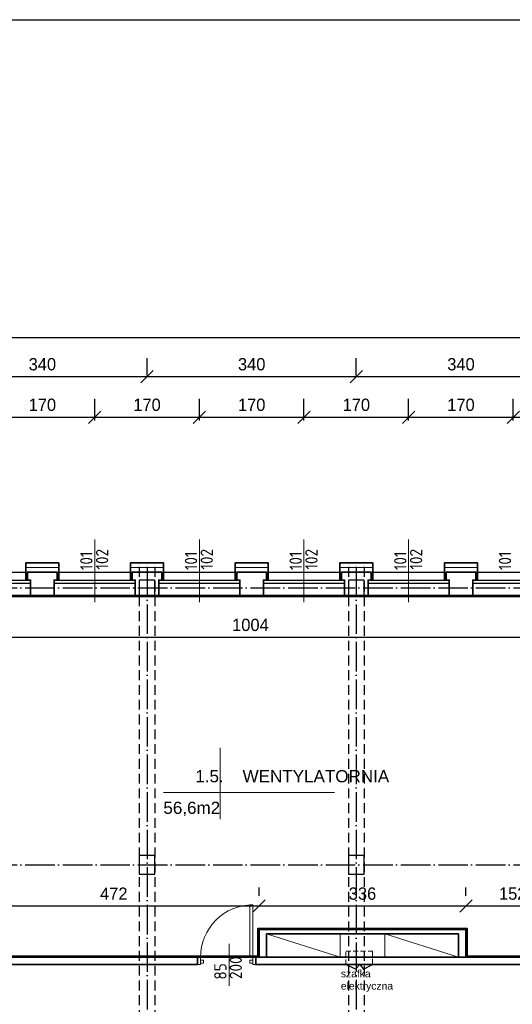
# Model space of a CAD drawing. Header units: millimetres. Extents: x -642 to 14033, y 1994 to 13520.
# Tile 11 of 72: x 2420 to 3220, y 11921 to 13520. Entities that reach past the tile are written whole.
import ezdxf

# ---------------------------------------------------------------- set-up
doc = ezdxf.new("R2010")
doc.units = ezdxf.units.MM
doc.linetypes.add('ACAD_ISO04W100', pattern=[30.5, 24, -3, 0.5, -3])
doc.linetypes.add('KRESKOWA_X2', pattern=[12, 8, -4])
for name, color, linetype, lineweight in [('drzwi', 140, 'Continuous', 13), ('KOMINY', 43, 'Continuous', 15), ('opisy drzwi', 40, 'Continuous', 13), ('opisy pom', 3, 'Continuous', 18), ('OPISY POM. 100', 150, 'Continuous', 20), ('opisy pom.50', 3, 'Continuous', 20), ('sciany', 4, 'Continuous', 35), ('słupy', 2, 'Continuous', 30), ('wymiary', 1, 'Continuous', 13), ('ściany-OCIEPLENIE', 201, 'Continuous', 9)]:
    doc.layers.add(name, color=color, linetype=linetype, lineweight=lineweight)
doc.layers.add('POWIERZCHNIA', color=123, linetype='Continuous', plot=False)
doc.styles.add('ISO', font='isocp.shx')
doc.styles.add('ROMANS', font='ROMANS')
doc.styles.add('SYSTEM', font='TXT')
doc.linetypes.add('BATTING', pattern='A,0.0001,-0.1,[134,ltypeshp.shx,S=0.1,R=0,X=-0.1,Y=0],-0.2,[134,ltypeshp.shx,S=0.1,R=180,X=0.1,Y=0],-0.1', length=0.4001)
doc.dimstyles.new('Jacek2', dxfattribs={"dimscale": 2, "dimtxt": 10, "dimasz": 10, "dimexe": 15, "dimexo": 15, "dimgap": 5, "dimtad": 1, "dimdec": 0, "dimzin": 0, "dimdsep": 46, "dimtxsty": 'Standard', "dimblk": 'OBLIQUE', "dimcen": 0, "dimdle": 5, "dimadec": 1, "dimazin": 0, "dimtfac": 1, "dimtdec": 0, "dimtofl": 0, "dimtmove": 0, "dimatfit": 3, "dimfxl": 1, "dimtolj": 1, "dimtzin": 0, "dimarcsym": 0})

# ---------------------------------------------------------------- blocks, each defined once
blk = doc.blocks.new('_OBLIQUE')
at = {"color": 0, "linetype": 'ByBlock'}
blk.add_line((-0.5, -0.5), (0.5, 0.5), dxfattribs=at)
blk = doc.blocks.new('*D61')
at = {"layer": 'Defpoints', "color": 0, "transparency": 16777216}
for p in [(3307.1, 12940.4), (2967.1, 12912), (3307.1, 12912)]:
    blk.add_point(p, dxfattribs=at)
at = {"layer": 'wymiary', "color": 0, "lineweight": -2, "transparency": 16777216}
for p, q in [((2967.1, 12942), (2967.1, 12970.4)), ((3307.1, 12942), (3307.1, 12970.4)), ((2957.1, 12940.4), (3317.1, 12940.4))]:
    blk.add_line(p, q, dxfattribs=at)
at = {"layer": 'wymiary', "color": 0, "lineweight": -2, "transparency": 16777216, "xscale": 20, "yscale": 20, "zscale": 20, "rotation": 180}
blk.add_blockref('_OBLIQUE', (2967.1, 12940.4), dxfattribs=at)
at = {"layer": 'wymiary', "color": 0, "lineweight": -2, "transparency": 16777216, "xscale": 20, "yscale": 20, "zscale": 20}
blk.add_blockref('_OBLIQUE', (3307.1, 12940.4), dxfattribs=at)
at = {"layer": 'wymiary', "color": 0, "transparency": 16777216, "insert": (3137.1, 12960.4), "char_height": 20, "attachment_point": 5}
blk.add_mtext('\\A1;340', dxfattribs=at)
blk = doc.blocks.new('*D62')
at = {"layer": 'Defpoints', "color": 0, "transparency": 16777216}
for p in [(2293.1, 12517), (3297.1, 12517), (3297.1, 12516.2)]:
    blk.add_point(p, dxfattribs=at)
at = {"layer": 'wymiary', "color": 0, "lineweight": -2, "transparency": 16777216}
for p, q in [((3297.1, 12546.2), (3297.1, 12547)), ((2283.1, 12517), (3307.1, 12517))]:
    blk.add_line(p, q, dxfattribs=at)
at = {"layer": 'wymiary', "color": 0, "lineweight": -2, "transparency": 16777216, "xscale": 20, "yscale": 20, "zscale": 20, "rotation": 180}
blk.add_blockref('_OBLIQUE', (2293.1, 12517), dxfattribs=at)
at = {"layer": 'wymiary', "color": 0, "lineweight": -2, "transparency": 16777216, "xscale": 20, "yscale": 20, "zscale": 20}
blk.add_blockref('_OBLIQUE', (3297.1, 12517), dxfattribs=at)
at = {"layer": 'wymiary', "color": 0, "transparency": 16777216, "insert": (2795.1, 12537), "char_height": 20, "attachment_point": 5}
blk.add_mtext('\\A1;1004', dxfattribs=at)
blk = doc.blocks.new('*D63')
at = {"layer": 'Defpoints', "color": 0, "transparency": 16777216}
for p in [(2627.1, 12940.4), (2287.1, 12912), (2627.1, 12912)]:
    blk.add_point(p, dxfattribs=at)
at = {"layer": 'wymiary', "color": 0, "lineweight": -2, "transparency": 16777216}
for p, q in [((2287.1, 12942), (2287.1, 12970.4)), ((2627.1, 12942), (2627.1, 12970.4)), ((2277.1, 12940.4), (2637.1, 12940.4))]:
    blk.add_line(p, q, dxfattribs=at)
at = {"layer": 'wymiary', "color": 0, "lineweight": -2, "transparency": 16777216, "xscale": 20, "yscale": 20, "zscale": 20, "rotation": 180}
blk.add_blockref('_OBLIQUE', (2287.1, 12940.4), dxfattribs=at)
at = {"layer": 'wymiary', "color": 0, "lineweight": -2, "transparency": 16777216, "xscale": 20, "yscale": 20, "zscale": 20}
blk.add_blockref('_OBLIQUE', (2627.1, 12940.4), dxfattribs=at)
at = {"layer": 'wymiary', "color": 0, "transparency": 16777216, "insert": (2457.1, 12960.4), "char_height": 20, "attachment_point": 5}
blk.add_mtext('\\A1;340', dxfattribs=at)
blk = doc.blocks.new('*D68')
at = {"layer": 'Defpoints', "color": 0, "transparency": 16777216}
for p in [(2967.1, 12940.4), (2627.1, 12912), (2967.1, 12912)]:
    blk.add_point(p, dxfattribs=at)
at = {"layer": 'wymiary', "color": 0, "lineweight": -2, "transparency": 16777216}
for p, q in [((2627.1, 12942), (2627.1, 12970.4)), ((2967.1, 12942), (2967.1, 12970.4)), ((2617.1, 12940.4), (2977.1, 12940.4))]:
    blk.add_line(p, q, dxfattribs=at)
at = {"layer": 'wymiary', "color": 0, "lineweight": -2, "transparency": 16777216, "xscale": 20, "yscale": 20, "zscale": 20, "rotation": 180}
blk.add_blockref('_OBLIQUE', (2627.1, 12940.4), dxfattribs=at)
at = {"layer": 'wymiary', "color": 0, "lineweight": -2, "transparency": 16777216, "xscale": 20, "yscale": 20, "zscale": 20}
blk.add_blockref('_OBLIQUE', (2967.1, 12940.4), dxfattribs=at)
at = {"layer": 'wymiary', "color": 0, "transparency": 16777216, "insert": (2797.1, 12960.4), "char_height": 20, "attachment_point": 5}
blk.add_mtext('\\A1;340', dxfattribs=at)
blk = doc.blocks.new('*D94')
at = {"layer": 'Defpoints', "color": 0, "transparency": 16777216}
for p in [(2809.1, 12080.5), (2337.1, 12067.1), (2809.1, 12067.1)]:
    blk.add_point(p, dxfattribs=at)
at = {"layer": 'wymiary', "color": 0, "lineweight": -2, "transparency": 16777216}
for p, q in [((2337.1, 12097.1), (2337.1, 12110.5)), ((2809.1, 12097.1), (2809.1, 12110.5)), ((2327.1, 12080.5), (2819.1, 12080.5))]:
    blk.add_line(p, q, dxfattribs=at)
at = {"layer": 'wymiary', "color": 0, "lineweight": -2, "transparency": 16777216, "xscale": 20, "yscale": 20, "zscale": 20, "rotation": 180}
blk.add_blockref('_OBLIQUE', (2337.1, 12080.5), dxfattribs=at)
at = {"layer": 'wymiary', "color": 0, "lineweight": -2, "transparency": 16777216, "xscale": 20, "yscale": 20, "zscale": 20}
blk.add_blockref('_OBLIQUE', (2809.1, 12080.5), dxfattribs=at)
at = {"layer": 'wymiary', "color": 0, "transparency": 16777216, "insert": (2573.1, 12100.5), "char_height": 20, "attachment_point": 5}
blk.add_mtext('\\A1;472', dxfattribs=at)
blk = doc.blocks.new('*D95')
at = {"layer": 'Defpoints', "color": 0, "transparency": 16777216}
for p in [(3145.1, 12080.5), (2809.1, 12067.1), (3145.1, 12067.1)]:
    blk.add_point(p, dxfattribs=at)
at = {"layer": 'wymiary', "color": 0, "lineweight": -2, "transparency": 16777216}
for p, q in [((2809.1, 12097.1), (2809.1, 12110.5)), ((3145.1, 12097.1), (3145.1, 12110.5)), ((2799.1, 12080.5), (3155.1, 12080.5))]:
    blk.add_line(p, q, dxfattribs=at)
at = {"layer": 'wymiary', "color": 0, "lineweight": -2, "transparency": 16777216, "xscale": 20, "yscale": 20, "zscale": 20, "rotation": 180}
blk.add_blockref('_OBLIQUE', (2809.1, 12080.5), dxfattribs=at)
at = {"layer": 'wymiary', "color": 0, "lineweight": -2, "transparency": 16777216, "xscale": 20, "yscale": 20, "zscale": 20}
blk.add_blockref('_OBLIQUE', (3145.1, 12080.5), dxfattribs=at)
at = {"layer": 'wymiary', "color": 0, "transparency": 16777216, "insert": (2977.1, 12100.5), "char_height": 20, "attachment_point": 5}
blk.add_mtext('\\A1;336', dxfattribs=at)
blk = doc.blocks.new('*D96')
at = {"layer": 'Defpoints', "color": 0, "transparency": 16777216}
for p in [(3297.1, 12080.5), (3145.1, 12067.1), (3297.1, 12067.1)]:
    blk.add_point(p, dxfattribs=at)
at = {"layer": 'wymiary', "color": 0, "lineweight": -2, "transparency": 16777216}
for p, q in [((3145.1, 12097.1), (3145.1, 12110.5)), ((3297.1, 12097.1), (3297.1, 12110.5)), ((3135.1, 12080.5), (3307.1, 12080.5))]:
    blk.add_line(p, q, dxfattribs=at)
at = {"layer": 'wymiary', "color": 0, "lineweight": -2, "transparency": 16777216, "xscale": 20, "yscale": 20, "zscale": 20, "rotation": 180}
blk.add_blockref('_OBLIQUE', (3145.1, 12080.5), dxfattribs=at)
at = {"layer": 'wymiary', "color": 0, "lineweight": -2, "transparency": 16777216, "xscale": 20, "yscale": 20, "zscale": 20}
blk.add_blockref('_OBLIQUE', (3297.1, 12080.5), dxfattribs=at)
at = {"layer": 'wymiary', "color": 0, "transparency": 16777216, "insert": (3221.1, 12100.5), "char_height": 20, "attachment_point": 5}
blk.add_mtext('\\A1;152', dxfattribs=at)
blk = doc.blocks.new('*D428')
at = {"layer": 'Defpoints', "color": 0, "transparency": 16777216}
for p in [(12183.1, 13003.7), (753.6, 12769.9), (12183.1, 12769.9)]:
    blk.add_point(p, dxfattribs=at)
at = {"layer": 'wymiary', "color": 0, "lineweight": -2, "transparency": 16777216}
for p, q in [((753.6, 12799.9), (753.6, 13033.7)), ((12183.1, 12799.9), (12183.1, 13033.7)), ((743.6, 13003.7), (12193.1, 13003.7))]:
    blk.add_line(p, q, dxfattribs=at)
at = {"layer": 'wymiary', "color": 0, "lineweight": -2, "transparency": 16777216, "xscale": 20, "yscale": 20, "zscale": 20, "rotation": 180}
blk.add_blockref('_OBLIQUE', (753.6, 13003.7), dxfattribs=at)
at = {"layer": 'wymiary', "color": 0, "lineweight": -2, "transparency": 16777216, "xscale": 20, "yscale": 20, "zscale": 20}
blk.add_blockref('_OBLIQUE', (12183.1, 13003.7), dxfattribs=at)
at = {"layer": 'wymiary', "color": 0, "transparency": 16777216, "insert": (6468.4, 13023.7), "char_height": 20, "attachment_point": 5}
blk.add_mtext('\\A1;11430', dxfattribs=at)
blk = doc.blocks.new('*D437')
at = {"layer": 'Defpoints', "color": 0, "transparency": 16777216}
for p in [(2542.1, 12874.5), (2372.1, 12839.1), (2542.1, 12839.1)]:
    blk.add_point(p, dxfattribs=at)
at = {"layer": 'wymiary', "color": 0, "lineweight": -2, "transparency": 16777216}
for p, q in [((2372.1, 12869.1), (2372.1, 12904.5)), ((2542.1, 12869.1), (2542.1, 12904.5)), ((2362.1, 12874.5), (2552.1, 12874.5))]:
    blk.add_line(p, q, dxfattribs=at)
at = {"layer": 'wymiary', "color": 0, "lineweight": -2, "transparency": 16777216, "xscale": 20, "yscale": 20, "zscale": 20, "rotation": 180}
blk.add_blockref('_OBLIQUE', (2372.1, 12874.5), dxfattribs=at)
at = {"layer": 'wymiary', "color": 0, "lineweight": -2, "transparency": 16777216, "xscale": 20, "yscale": 20, "zscale": 20}
blk.add_blockref('_OBLIQUE', (2542.1, 12874.5), dxfattribs=at)
at = {"layer": 'wymiary', "color": 0, "transparency": 16777216, "insert": (2457.1, 12894.5), "char_height": 20, "attachment_point": 5}
blk.add_mtext('\\A1;170', dxfattribs=at)
blk = doc.blocks.new('*D438')
at = {"layer": 'Defpoints', "color": 0, "transparency": 16777216}
for p in [(2712.1, 12874.5), (2542.1, 12839.1), (2712.1, 12839.1)]:
    blk.add_point(p, dxfattribs=at)
at = {"layer": 'wymiary', "color": 0, "lineweight": -2, "transparency": 16777216}
for p, q in [((2542.1, 12869.1), (2542.1, 12904.5)), ((2712.1, 12869.1), (2712.1, 12904.5)), ((2532.1, 12874.5), (2722.1, 12874.5))]:
    blk.add_line(p, q, dxfattribs=at)
at = {"layer": 'wymiary', "color": 0, "lineweight": -2, "transparency": 16777216, "xscale": 20, "yscale": 20, "zscale": 20, "rotation": 180}
blk.add_blockref('_OBLIQUE', (2542.1, 12874.5), dxfattribs=at)
at = {"layer": 'wymiary', "color": 0, "lineweight": -2, "transparency": 16777216, "xscale": 20, "yscale": 20, "zscale": 20}
blk.add_blockref('_OBLIQUE', (2712.1, 12874.5), dxfattribs=at)
at = {"layer": 'wymiary', "color": 0, "transparency": 16777216, "insert": (2627.1, 12894.5), "char_height": 20, "attachment_point": 5}
blk.add_mtext('\\A1;170', dxfattribs=at)
blk = doc.blocks.new('*D439')
at = {"layer": 'Defpoints', "color": 0, "transparency": 16777216}
for p in [(2882.1, 12874.5), (2712.1, 12839.1), (2882.1, 12839.1)]:
    blk.add_point(p, dxfattribs=at)
at = {"layer": 'wymiary', "color": 0, "lineweight": -2, "transparency": 16777216}
for p, q in [((2712.1, 12869.1), (2712.1, 12904.5)), ((2882.1, 12869.1), (2882.1, 12904.5)), ((2702.1, 12874.5), (2892.1, 12874.5))]:
    blk.add_line(p, q, dxfattribs=at)
at = {"layer": 'wymiary', "color": 0, "lineweight": -2, "transparency": 16777216, "xscale": 20, "yscale": 20, "zscale": 20, "rotation": 180}
blk.add_blockref('_OBLIQUE', (2712.1, 12874.5), dxfattribs=at)
at = {"layer": 'wymiary', "color": 0, "lineweight": -2, "transparency": 16777216, "xscale": 20, "yscale": 20, "zscale": 20}
blk.add_blockref('_OBLIQUE', (2882.1, 12874.5), dxfattribs=at)
at = {"layer": 'wymiary', "color": 0, "transparency": 16777216, "insert": (2797.1, 12894.5), "char_height": 20, "attachment_point": 5}
blk.add_mtext('\\A1;170', dxfattribs=at)
blk = doc.blocks.new('*D440')
at = {"layer": 'Defpoints', "color": 0, "transparency": 16777216}
for p in [(3052.1, 12874.5), (2882.1, 12839.1), (3052.1, 12839.1)]:
    blk.add_point(p, dxfattribs=at)
at = {"layer": 'wymiary', "color": 0, "lineweight": -2, "transparency": 16777216}
for p, q in [((2882.1, 12869.1), (2882.1, 12904.5)), ((3052.1, 12869.1), (3052.1, 12904.5)), ((2872.1, 12874.5), (3062.1, 12874.5))]:
    blk.add_line(p, q, dxfattribs=at)
at = {"layer": 'wymiary', "color": 0, "lineweight": -2, "transparency": 16777216, "xscale": 20, "yscale": 20, "zscale": 20, "rotation": 180}
blk.add_blockref('_OBLIQUE', (2882.1, 12874.5), dxfattribs=at)
at = {"layer": 'wymiary', "color": 0, "lineweight": -2, "transparency": 16777216, "xscale": 20, "yscale": 20, "zscale": 20}
blk.add_blockref('_OBLIQUE', (3052.1, 12874.5), dxfattribs=at)
at = {"layer": 'wymiary', "color": 0, "transparency": 16777216, "insert": (2967.1, 12894.5), "char_height": 20, "attachment_point": 5}
blk.add_mtext('\\A1;170', dxfattribs=at)
blk = doc.blocks.new('*D441')
at = {"layer": 'Defpoints', "color": 0, "transparency": 16777216}
for p in [(3222.1, 12874.5), (3052.1, 12839.1), (3222.1, 12839.1)]:
    blk.add_point(p, dxfattribs=at)
at = {"layer": 'wymiary', "color": 0, "lineweight": -2, "transparency": 16777216}
for p, q in [((3052.1, 12869.1), (3052.1, 12904.5)), ((3222.1, 12869.1), (3222.1, 12904.5)), ((3042.1, 12874.5), (3232.1, 12874.5))]:
    blk.add_line(p, q, dxfattribs=at)
at = {"layer": 'wymiary', "color": 0, "lineweight": -2, "transparency": 16777216, "xscale": 20, "yscale": 20, "zscale": 20, "rotation": 180}
blk.add_blockref('_OBLIQUE', (3052.1, 12874.5), dxfattribs=at)
at = {"layer": 'wymiary', "color": 0, "lineweight": -2, "transparency": 16777216, "xscale": 20, "yscale": 20, "zscale": 20}
blk.add_blockref('_OBLIQUE', (3222.1, 12874.5), dxfattribs=at)
at = {"layer": 'wymiary', "color": 0, "transparency": 16777216, "insert": (3137.1, 12894.5), "char_height": 20, "attachment_point": 5}
blk.add_mtext('\\A1;170', dxfattribs=at)
blk = doc.blocks.new('*D442')
at = {"layer": 'Defpoints', "color": 0, "transparency": 16777216}
for p in [(3392.1, 12874.5), (3222.1, 12839.1), (3392.1, 12839.1)]:
    blk.add_point(p, dxfattribs=at)
at = {"layer": 'opisy pom.50', "color": 0, "lineweight": -2, "transparency": 16777216}
for p, q in [((3222.1, 12869.1), (3222.1, 12904.5)), ((3392.1, 12869.1), (3392.1, 12904.5)), ((3212.1, 12874.5), (3402.1, 12874.5))]:
    blk.add_line(p, q, dxfattribs=at)
at = {"layer": 'opisy pom.50', "color": 0, "lineweight": -2, "transparency": 16777216, "xscale": 20, "yscale": 20, "zscale": 20, "rotation": 180}
blk.add_blockref('_OBLIQUE', (3222.1, 12874.5), dxfattribs=at)
at = {"layer": 'opisy pom.50', "color": 0, "lineweight": -2, "transparency": 16777216, "xscale": 20, "yscale": 20, "zscale": 20}
blk.add_blockref('_OBLIQUE', (3392.1, 12874.5), dxfattribs=at)
at = {"layer": 'opisy pom.50', "color": 0, "transparency": 16777216, "insert": (3307.1, 12894.5), "char_height": 20, "attachment_point": 5}
blk.add_mtext('\\A1;170', dxfattribs=at)

msp = doc.modelspace()

# ---------------------------------------------------------------- linework, layer by layer
for p, q in [((768.6, 12622.9), (8107.4, 12622.9)), ((2306.1, 12609.9), (2438.1, 12609.9)), ((2306.1, 12604.9), (2438.1, 12604.9)), ((2476.1, 12609.9), (2608.1, 12609.9)), ((2476.1, 12604.9), (2608.1, 12604.9)), ((2646.1, 12609.9), (2778.1, 12609.9)), ((2646.1, 12604.9), (2778.1, 12604.9)), ((2816.1, 12609.9), (2948.1, 12609.9)), ((2816.1, 12604.9), (2948.1, 12604.9)), ((2986.1, 12609.9), (3118.1, 12609.9)), ((2986.1, 12604.9), (3118.1, 12604.9)), ((3156.1, 12609.9), (3288.1, 12609.9)), ((3156.1, 12604.9), (3288.1, 12604.9))]:
    msp.add_line(p, q)
at = {"linetype": 'KRESKOWA_X2', "ltscale": 2}
for p, q in [((2614.6, 12631.4), (2614.6, 11259.9)), ((2639.6, 12631.4), (2639.6, 11259.9)), ((2954.6, 12631.4), (2954.6, 11259.9)), ((2979.6, 12631.4), (2979.6, 11259.9))]:
    msp.add_line(p, q, dxfattribs=at)
at = {"linetype": 'ACAD_ISO04W100', "ltscale": 2}
for p, q in [((2627.1, 12631.4), (2627.1, 11033.7)), ((2967.1, 12631.4), (2967.1, 11033.7)), ((477.4, 12597.4), (13301.1, 12597.4)), ((477.4, 12147.4), (13301.1, 12147.4))]:
    msp.add_line(p, q, dxfattribs=at)
msp.add_lwpolyline([(-642.1, 13520.2), (14032.9, 13520.2), (14032.9, 1993.9), (-642.1, 1993.9)], close=True)
for points in [[(2972.8, 11985.4), (2965.6, 11977.9), (2950.1, 11985.4)], [(2972.8, 11985.4), (2978.6, 11977.9), (2993.6, 11985.4)]]:
    msp.add_lwpolyline(points)
at = {"layer": 'drzwi'}
for points in [[(2799.1, 11997.4, 0), (2794.1, 11997.4, 0), (2794.1, 12082.3, 0), (2799.1, 12082.4, 0), (2799.1, 11997.4, 0)], [(2714.1, 11985.4, 0), (2709.1, 11985.4, 0), (2709.1, 11997.4, 0), (2714.1, 11997.4, 0), (2714.1, 11985.4, 0)], [(2799.1, 11985.4, 0), (2804.1, 11985.4, 0), (2804.1, 11997.4, 0), (2799.1, 11997.4, 0), (2799.1, 11985.4, 0)], [(2714.1, 11987.4, 0), (2719.1, 11987.4, 0), (2719.1, 11992.4, 0), (2714.1, 11992.4, 0), (2714.1, 11987.4, 0)], [(2799.1, 11987.4, 0), (2794.1, 11987.4, 0), (2794.1, 11992.4, 0), (2799.1, 11992.4, 0), (2799.1, 11987.4, 0)]]:
    msp.add_polyline3d(points, dxfattribs=at)
msp.add_arc((2799.1, 11997.4), 85, 89.9997, 180, dxfattribs=at)
at = {"layer": 'KOMINY'}
for p, q in [((2821.1, 12035.4), (2941, 11997.4)), ((3013.2, 12035.4), (3133.1, 11997.4))]:
    msp.add_line(p, q, dxfattribs=at)
for points in [[(2941, 12035.4), (2821.1, 12035.4), (2821.1, 11997.4), (2941, 11997.4)], [(3133.1, 12035.4), (3013.2, 12035.4), (3013.2, 11997.4), (3133.1, 11997.4)]]:
    msp.add_lwpolyline(points, close=True, dxfattribs=at)
at = {"layer": 'opisy drzwi'}
for p, q in [((2542.1, 12574.1), (2542.1, 12675.9)), ((2712.1, 12574.1), (2712.1, 12675.9)), ((2882.1, 12574.1), (2882.1, 12675.9)), ((3052.1, 12574.1), (3052.1, 12675.9)), ((2760.8, 11951), (2760.8, 12018.9))]:
    msp.add_line(p, q, dxfattribs=at)
at = {"layer": 'opisy pom'}
for p, q in [((2745.9, 12221.4), (2745.9, 12337.2)), ((2653.9, 12264.8), (2931.6, 12264.8))]:
    msp.add_line(p, q, dxfattribs=at)
at = {"layer": 'opisy pom.50', "linetype": 'KRESKOWA_X2'}
msp.add_lwpolyline([(2950.1, 11985.4), (2950.1, 12006.9), (2993.6, 12006.9), (2993.6, 11985.4)], close=True, dxfattribs=at)
at = {"layer": 'POWIERZCHNIA'}
msp.add_lwpolyline([(2293.1, 12042.4), (2337.1, 12042.4), (2337.1, 11997.4), (2809.1, 11997.4), (2809.1, 12042.4), (3145.1, 12042.4), (3145.1, 11997.4), (3297.1, 11997.4), (3297.1, 12584.9), (2293.1, 12584.9), (2293.1, 12042.4)], dxfattribs=at)
msp.add_lwpolyline([(2295.1, 12044.4), (2339.1, 12044.4), (2339.1, 11999.4), (2807.1, 11999.4), (2807.1, 12044.4), (3147.1, 12044.4), (3147.1, 11999.4), (3295.1, 11999.4), (3295.1, 12582.9), (2295.1, 12582.9)], close=True, dxfattribs=at)
at = {"layer": 'sciany'}
for p, q in [((2809.1, 12042.4), (2809.1, 11997.4)), ((2821.1, 12035.4), (2821.1, 11997.4)), ((3133.1, 12035.4), (3133.1, 11997.4)), ((3145.1, 12042.4), (3145.1, 11997.4)), ((2312.1, 11997.4), (2709.1, 11997.4)), ((2709.1, 11997.4), (2709.1, 11985.4)), ((2804.1, 11997.4), (3417.1, 11997.4)), ((2804.1, 11997.4), (2804.1, 11985.4)), ((2312.1, 11985.4), (2709.1, 11985.4)), ((2804.1, 11985.4), (3417.1, 11985.4))]:
    msp.add_line(p, q, dxfattribs=at)
for points in [[(2433.1, 12609.9), (2430.1, 12609.9), (2430.1, 12637.9), (2484.1, 12637.9), (2484.1, 12609.9), (2481.1, 12609.9)], [(2603.1, 12609.9), (2600.1, 12609.9), (2600.1, 12637.9), (2654.1, 12637.9), (2654.1, 12609.9), (2651.1, 12609.9)], [(2773.1, 12609.9), (2770.1, 12609.9), (2770.1, 12637.9), (2824.1, 12637.9), (2824.1, 12609.9), (2821.1, 12609.9)], [(2943.1, 12609.9), (2940.1, 12609.9), (2940.1, 12637.9), (2994.1, 12637.9), (2994.1, 12609.9), (2991.1, 12609.9)], [(3113.1, 12609.9), (3110.1, 12609.9), (3110.1, 12637.9), (3164.1, 12637.9), (3164.1, 12609.9), (3161.1, 12609.9)], [(2438.1, 12584.9), (2476.1, 12584.9), (2476.1, 12609.9), (2481.1, 12609.9), (2481.1, 12622.9), (2433.1, 12622.9), (2433.1, 12609.9), (2438.1, 12609.9), (2438.1, 12584.9)], [(2608.1, 12584.9), (2646.1, 12584.9), (2646.1, 12609.9), (2651.1, 12609.9), (2651.1, 12622.9), (2603.1, 12622.9), (2603.1, 12609.9), (2608.1, 12609.9), (2608.1, 12584.9)], [(2778.1, 12584.9), (2816.1, 12584.9), (2816.1, 12609.9), (2821.1, 12609.9), (2821.1, 12622.9), (2773.1, 12622.9), (2773.1, 12609.9), (2778.1, 12609.9), (2778.1, 12584.9)], [(2948.1, 12584.9), (2986.1, 12584.9), (2986.1, 12609.9), (2991.1, 12609.9), (2991.1, 12622.9), (2943.1, 12622.9), (2943.1, 12609.9), (2948.1, 12609.9), (2948.1, 12584.9)], [(3118.1, 12584.9), (3156.1, 12584.9), (3156.1, 12609.9), (3161.1, 12609.9), (3161.1, 12622.9), (3113.1, 12622.9), (3113.1, 12609.9), (3118.1, 12609.9), (3118.1, 12584.9)], [(3145.1, 12042.4), (3145.1, 12042.4), (2809.1, 12042.4)], [(2961.1, 12035.4), (2821.1, 12035.4)], [(2961.1, 12035.4), (3133.1, 12035.4)]]:
    msp.add_lwpolyline(points, dxfattribs=at)
at = {"layer": 'słupy'}
for points in [[(2614.6, 12584.9), (2639.6, 12584.9), (2639.6, 12609.9), (2614.6, 12609.9)], [(2954.6, 12584.9), (2979.6, 12584.9), (2979.6, 12609.9), (2954.6, 12609.9)], [(2614.6, 12132.4), (2639.6, 12132.4), (2639.6, 12162.4), (2614.6, 12162.4)], [(2954.6, 12132.4), (2979.6, 12132.4), (2979.6, 12162.4), (2954.6, 12162.4)]]:
    msp.add_lwpolyline(points, close=True, dxfattribs=at)
at = {"layer": 'ściany-OCIEPLENIE', "linetype": 'BATTING', "ltscale": 14}
for p, q in [((2484.1, 12630.4), (2430.1, 12630.4)), ((2654.1, 12630.4), (2600.1, 12630.4)), ((2824.1, 12630.4), (2770.1, 12630.4)), ((2994.1, 12630.4), (2940.1, 12630.4)), ((3164.1, 12630.4), (3110.1, 12630.4))]:
    msp.add_line(p, q, dxfattribs=at)
at = {"layer": 'ściany-OCIEPLENIE', "linetype": 'BATTING', "ltscale": 3}
for p, q in [((2431.6, 12609.9), (2431.6, 12622.9)), ((2482.6, 12609.9), (2482.6, 12622.9)), ((2601.6, 12609.9), (2601.6, 12622.9)), ((2652.6, 12609.9), (2652.6, 12622.9)), ((2771.6, 12609.9), (2771.6, 12622.9)), ((2822.6, 12609.9), (2822.6, 12622.9)), ((2941.6, 12609.9), (2941.6, 12622.9)), ((2992.6, 12609.9), (2992.6, 12622.9)), ((3111.6, 12609.9), (3111.6, 12622.9)), ((3162.6, 12609.9), (3162.6, 12622.9))]:
    msp.add_line(p, q, dxfattribs=at)

# ---------------------------------------------------------------- texts
at = {"layer": 'opisy drzwi', "style": 'ISO'}
for s, p in [('101', (2538.5, 12626)), ('102', (2564.2, 12626.9)), ('101', (2708.5, 12626)), ('102', (2734.2, 12626.9)), ('101', (2878.5, 12626)), ('102', (2904.2, 12626.9)), ('101', (3048.5, 12626)), ('102', (3074.2, 12626.9)), ('101', (3218.5, 12626)), ('200', (2781.3, 11961.8)), ('85', (2756.3, 11960.9))]:
    msp.add_text(s, height=20, rotation=90, dxfattribs=at).set_placement(p)
at = {"layer": 'opisy pom', "char_height": 19.8, "attachment_point": 1, "style": 'SYSTEM'}
for s, insert in [('{\\fArial|b0|i0|c238|p34;1.5.    WENTYLATORNIA}', (2705.5, 12301.2)), ('{\\fArial|b0|i0|c238|p34;56,6m2  }', (2653.7, 12249.9))]:
    msp.add_mtext(s, dxfattribs=dict(at, insert=insert))
at = {"layer": 'OPISY POM. 100', "insert": (2942, 11976.7), "char_height": 12, "attachment_point": 1, "style": 'ROMANS'}
msp.add_mtext('{\\fArial|b0|i0|c238|p34;szafka \\Pelektryczna}', dxfattribs=at)

# ---------------------------------------------------------------- dimensions: what is measured, and where the dimension line sits
at = {"layer": 'opisy pom.50'}
dim = msp.add_linear_dim(base=(3392.1, 12874.5), p1=(3222.1, 12839.1), p2=(3392.1, 12839.1), angle=180, dimstyle='Jacek2', override={"dimtmove": 1}, dxfattribs=at)
dim.commit()
dim.dimension.update_dxf_attribs({"geometry": '*D442', "text_midpoint": (3307.1, 12894.5)})
at = {"layer": 'wymiary'}
dim = msp.add_aligned_dim(p1=(753.6268242, 12769.8544206), p2=(12183.1268242, 12769.8544206), distance=233.8355711, dimstyle='Jacek2', dxfattribs=at)
dim.commit()
dim.dimension.update_dxf_attribs({"geometry": '*D428', "text_midpoint": (6468.3768242, 13023.6899917)})
for base, p1, p2, picture, middle in [((2627.1, 12940.4), (2287.1, 12912), (2627.1, 12912), '*D63', (2457.1, 12960.4)), ((2967.1, 12940.4), (2627.1, 12912), (2967.1, 12912), '*D68', (2797.1, 12960.4)), ((3307.1, 12940.4), (2967.1, 12912), (3307.1, 12912), '*D61', (3137.1, 12960.4)), ((3297.1, 12517), (2293.1, 12517), (3297.1, 12516.2), '*D62', (2795.1, 12537)), ((2809.1, 12080.5), (2337.1, 12067.1), (2809.1, 12067.1), '*D94', (2573.1, 12100.5)), ((3145.1, 12080.5), (2809.1, 12067.1), (3145.1, 12067.1), '*D95', (2977.1, 12100.5)), ((3297.1, 12080.5), (3145.1, 12067.1), (3297.1, 12067.1), '*D96', (3221.1, 12100.5))]:
    dim = msp.add_linear_dim(base=base, p1=p1, p2=p2, dimstyle='Jacek2', dxfattribs=at)
    dim.commit()
    dim.dimension.update_dxf_attribs({"geometry": picture, "text_midpoint": middle})
for base, p1, p2, picture, middle in [((2542.1, 12874.5), (2372.1, 12839.1), (2542.1, 12839.1), '*D437', (2457.1, 12894.5)), ((2712.1, 12874.5), (2542.1, 12839.1), (2712.1, 12839.1), '*D438', (2627.1, 12894.5)), ((2882.1, 12874.5), (2712.1, 12839.1), (2882.1, 12839.1), '*D439', (2797.1, 12894.5)), ((3052.1, 12874.5), (2882.1, 12839.1), (3052.1, 12839.1), '*D440', (2967.1, 12894.5)), ((3222.1, 12874.5), (3052.1, 12839.1), (3222.1, 12839.1), '*D441', (3137.1, 12894.5))]:
    dim = msp.add_linear_dim(base=base, p1=p1, p2=p2, angle=180, dimstyle='Jacek2', dxfattribs=at)
    dim.commit()
    dim.dimension.update_dxf_attribs({"geometry": picture, "text_midpoint": middle})

doc.saveas('drawing.dxf')
